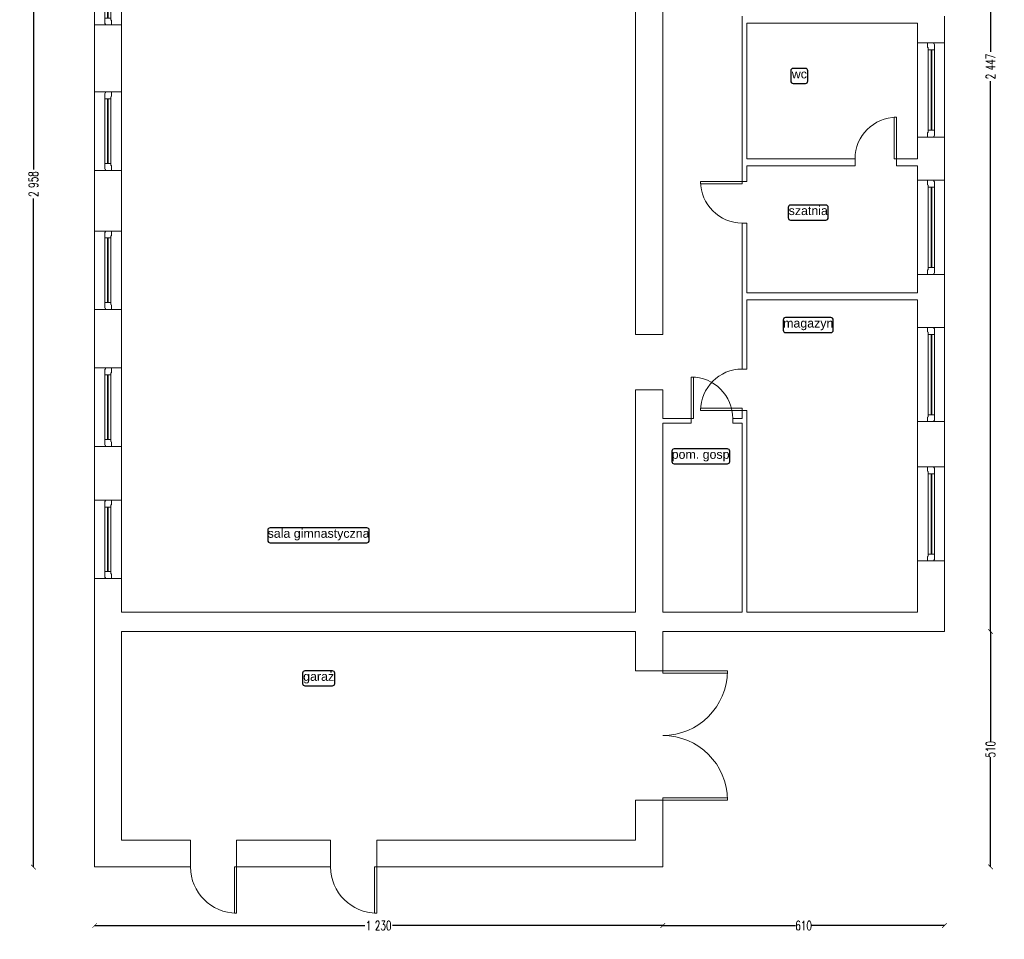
# Model space of a CAD drawing. Header units: centimetres. Extents: x -28146 to 19487, y -25160 to -2224.
# Tile 9 of 29: x -10358 to -8226, y -19790 to -17798. Entities that reach past the tile are written whole.
import ezdxf
from ezdxf.enums import TextEntityAlignment as Align

# ---------------------------------------------------------------- set-up
doc = ezdxf.new("R2010")
doc.units = ezdxf.units.CM
doc.header["$LTSCALE"] = 10
doc.linetypes.add('CONTINU', pattern=[0, 0])
for name, color, linetype, lineweight, true_color in [('IS_Okno_Drzwi', 7, 'Continuous', 9, 0x000000), ('IS_Room (Automatic)', 7, 'Continuous', 25, 0x000000), ('IS_Ściana1', 7, 'Continuous', 9, 0x000000)]:
    doc.layers.add(name, color=color, linetype=linetype, lineweight=lineweight, true_color=true_color)
doc.layers.add('Urzadzenia', color=7, linetype='CONTINU', lineweight=5)
doc.styles.add('Arial_____', font='arial.ttf')
doc.styles.add('styl1', font='simplex.shx', dxfattribs={"width": 0.7})
doc.dimstyles.new('100', dxfattribs={"dimtxt": 20, "dimasz": 10, "dimexe": 1.25, "dimexo": 0, "dimtad": 0, "dimdec": 1, "dimdsep": 46, "dimlunit": 6, "dimtxsty": 'styl1', "dimblk1": 'ARCHTICK', "dimblk2": 'ARCHTICK', "dimsah": 1, "dimcen": 5, "dimse1": 1, "dimse2": 1, "dimclrt": 256, "dimadec": 0, "dimazin": 0, "dimtfac": 1, "dimtdec": 1, "dimtmove": 0, "dimatfit": 3, "dimldrblk": 'ARCHTICK', "dimfxl": 1.25, "dimtolj": 1, "dimtzin": 0, "dimarcsym": 0})

# ---------------------------------------------------------------- blocks, each defined once
blk = doc.blocks.new('4_CoTo_OknoWScianie_2040_1120_580_150_0_15_0_0_ExportItem_1_50_0_False__87f71fa3-f148-4722-b574-2038bd8a55f3_ExportItem')
at = {"layer": 'IS_Okno_Drzwi', "lineweight": -2}
blk.add_lwpolyline([(-1.02, -0.075), (-0.925, -0.075), (-0.915, -0.065), (-0.915, -0.06), (-0.87, -0.06), (-0.87, 0.075), (-0.9875, 0.075), (-0.9975, 0.065), (-0.9975, 0.06), (-1.02, 0.06)], close=True, dxfattribs=at)
at = {"layer": 'IS_Okno_Drzwi', "lineweight": -2, "extrusion": (0, 0, -1)}
for points in [[(0.87, 0.075), (-0.87, 0.075), (-0.87, -0.06), (0.87, -0.06)], [(-1.02, -0.075), (-0.925, -0.075), (-0.915, -0.065), (-0.915, -0.06), (-0.87, -0.06), (-0.87, 0.075), (-0.9875, 0.075), (-0.9975, 0.065), (-0.9975, 0.06), (-1.02, 0.06)]]:
    blk.add_lwpolyline(points, close=True, dxfattribs=at)
at = {"layer": 'IS_Okno_Drzwi', "lineweight": -2, "extrusion": (0, 0, -1), "elevation": -0.001}
blk.add_lwpolyline([(0.87, 0.015), (-0.87, 0.015), (-0.87, 0), (0.87, 0)], close=True, dxfattribs=at)
blk = doc.blocks.new('4_CoTo_OknoWScianie_1700_2500_585_150_0_15_0_0_ExportItem_1_50_0_False__87f71fa3-f148-4722-b574-2038bd8a55f3_ExportItem')
at = {"layer": 'IS_Okno_Drzwi', "lineweight": -2}
blk.add_lwpolyline([(-0.85, -0.075), (-0.755, -0.075), (-0.745, -0.065), (-0.745, -0.06), (-0.7, -0.06), (-0.7, 0.075), (-0.8175, 0.075), (-0.8275, 0.065), (-0.8275, 0.06), (-0.85, 0.06)], close=True, dxfattribs=at)
at = {"layer": 'IS_Okno_Drzwi', "lineweight": -2, "extrusion": (0, 0, -1)}
for points in [[(0.7, 0.075), (-0.7, 0.075), (-0.7, -0.06), (0.7, -0.06)], [(-0.85, -0.075), (-0.755, -0.075), (-0.745, -0.065), (-0.745, -0.06), (-0.7, -0.06), (-0.7, 0.075), (-0.8175, 0.075), (-0.8275, 0.065), (-0.8275, 0.06), (-0.85, 0.06)]]:
    blk.add_lwpolyline(points, close=True, dxfattribs=at)
at = {"layer": 'IS_Okno_Drzwi', "lineweight": -2, "extrusion": (0, 0, -1), "elevation": -0.001}
blk.add_lwpolyline([(0.7, 0.015), (-0.7, 0.015), (-0.7, 0), (0.7, 0)], close=True, dxfattribs=at)
blk = doc.blocks.new('4_CoTo_DrzwiWScianie_900_2000_100_100_0_50_0_0_ExportItem_1_50_0_False__87f71fa3-f148-4722-b574-2038bd8a55f3_ExportItem')
at = {"layer": 'IS_Okno_Drzwi', "lineweight": -2, "extrusion": (0, 0, -1)}
blk.add_lwpolyline([(-0.45, 0.95), (-0.45, 0.05), (-0.4, 0.05), (-0.4, 0.95)], close=True, dxfattribs=at)
at = {"layer": 'IS_Okno_Drzwi', "lineweight": -2}
blk.add_arc((0.45, 0.05), 0.9, 90, 180, dxfattribs=at)
blk = doc.blocks.new('4_CoTo_DrzwiWScianie_900_2000_150_100_0_50_0_0_ExportItem_1_50_0_False__87f71fa3-f148-4722-b574-2038bd8a55f3_ExportItem')
at = {"layer": 'IS_Okno_Drzwi', "lineweight": -2, "extrusion": (0, 0, -1)}
blk.add_lwpolyline([(-0.45, 0.975), (-0.45, 0.075), (-0.4, 0.075), (-0.4, 0.975)], close=True, dxfattribs=at)
at = {"layer": 'IS_Okno_Drzwi', "lineweight": -2}
blk.add_arc((0.45, 0.075), 0.9, 90, 180, dxfattribs=at)
blk = doc.blocks.new('4_CoTo_DrzwiWScianie_2800_2000_587_100_0_50_0_0_ExportItem_2_50_0_False__87f71fa3-f148-4722-b574-2038bd8a55f3_ExportItem')
at = {"layer": 'IS_Okno_Drzwi', "lineweight": -2}
blk.add_lwpolyline([(-1.4, 1.6935), (-1.4, 0.2935), (-1.35, 0.2935), (-1.35, 1.6935)], close=True, dxfattribs=at)
at = {"layer": 'IS_Okno_Drzwi', "lineweight": -2, "extrusion": (0, 0, -1)}
blk.add_lwpolyline([(-1.4, 1.6935), (-1.4, 0.2935), (-1.35, 0.2935), (-1.35, 1.6935)], close=True, dxfattribs=at)
blk.add_arc((1.4, 0.2935), 1.4, 90, 180, dxfattribs=at)
at = {"layer": 'IS_Okno_Drzwi', "lineweight": -2}
blk.add_arc((1.4, 0.2935), 1.4, 90, 180, dxfattribs=at)
blk = doc.blocks.new('4_CoTo_DrzwiWScianie_1000_2000_580_100_0_50_0_0_ExportItem_1_50_0_False__87f71fa3-f148-4722-b574-2038bd8a55f3_ExportItem')
at = {"layer": 'IS_Okno_Drzwi', "lineweight": -2, "extrusion": (0, 0, -1)}
blk.add_lwpolyline([(-0.5, 1.29), (-0.5, 0.29), (-0.45, 0.29), (-0.45, 1.29)], close=True, dxfattribs=at)
at = {"layer": 'IS_Okno_Drzwi', "lineweight": -2}
blk.add_arc((0.5, 0.29), 1, 90, 180, dxfattribs=at)
blk = doc.blocks.new('_ARCHTICK')
at = {"color": 0, "linetype": 'ByBlock', "const_width": 0.15}
blk.add_lwpolyline([(-0.5, -0.5), (0.5, 0.5)], dxfattribs=at)
blk = doc.blocks.new('*D527')
at = {"layer": 'Defpoints', "color": 0}
for p in [(-8355.3, -16676.5), (-8355.3, -19123.5), (-8255.5, -19123.5)]:
    blk.add_point(p, dxfattribs=at)
at = {"layer": 'Urzadzenia', "color": 0, "lineweight": -2}
for p, q in [((-8255.5, -16676.5), (-8255.5, -17868.3)), ((-8255.5, -19123.5), (-8255.5, -17931.6))]:
    blk.add_line(p, q, dxfattribs=at)
at = {"layer": 'Urzadzenia', "color": 0, "lineweight": -2, "xscale": 10, "yscale": 10, "zscale": 10}
for p, rotation in [((-8255.5, -16676.5), 90), ((-8255.5, -19123.5), 270)]:
    blk.add_blockref('_ARCHTICK', p, dxfattribs=dict(at, rotation=rotation))
at = {"layer": 'Urzadzenia', "insert": (-8255.5, -17900), "char_height": 20, "attachment_point": 5, "rotation": 90, "style": 'styl1'}
blk.add_mtext('\\A1;2\xa0447', dxfattribs=at)
blk = doc.blocks.new('*D529')
at = {"layer": 'Defpoints', "color": 0}
for p in [(-8355.3, -19123.5), (-8965.3, -19633.5), (-8255.5, -19633.5)]:
    blk.add_point(p, dxfattribs=at)
at = {"layer": 'Urzadzenia', "color": 0, "lineweight": -2}
for p, q in [((-8255.5, -19123.5), (-8255.5, -19361.2)), ((-8255.5, -19633.5), (-8255.5, -19395.8))]:
    blk.add_line(p, q, dxfattribs=at)
at = {"layer": 'Urzadzenia', "color": 0, "lineweight": -2, "xscale": 10, "yscale": 10, "zscale": 10}
for p, rotation in [((-8255.5, -19123.5), 90), ((-8255.5, -19633.5), 270)]:
    blk.add_blockref('_ARCHTICK', p, dxfattribs=dict(at, rotation=rotation))
at = {"layer": 'Urzadzenia', "insert": (-8255.5, -19378.5), "char_height": 20, "attachment_point": 5, "rotation": 90, "style": 'styl1'}
blk.add_mtext('\\A1;510', dxfattribs=at)
blk = doc.blocks.new('*D530')
at = {"layer": 'Defpoints', "color": 0}
for p in [(-8965.3, -19123.5), (-8355.3, -19123.5), (-8965.3, -19760.3)]:
    blk.add_point(p, dxfattribs=at)
at = {"layer": 'Urzadzenia', "color": 0, "lineweight": -2}
for p, q in [((-8965.3, -19760.3), (-8677.6, -19760.3)), ((-8355.3, -19760.3), (-8643, -19760.3))]:
    blk.add_line(p, q, dxfattribs=at)
at = {"layer": 'Urzadzenia', "color": 0, "lineweight": -2, "xscale": 10, "yscale": 10, "zscale": 10, "rotation": 180}
blk.add_blockref('_ARCHTICK', (-8965.3, -19760.3), dxfattribs=at)
at = {"layer": 'Urzadzenia', "color": 0, "lineweight": -2, "xscale": 10, "yscale": 10, "zscale": 10}
blk.add_blockref('_ARCHTICK', (-8355.3, -19760.3), dxfattribs=at)
at = {"layer": 'Urzadzenia', "insert": (-8660.3, -19760.3), "char_height": 20, "attachment_point": 5, "style": 'styl1'}
blk.add_mtext('\\A1;610', dxfattribs=at)
blk = doc.blocks.new('*D531')
at = {"layer": 'Defpoints', "color": 0}
for p in [(-10195.3, -19633.5), (-8965.3, -19633.5), (-10195.3, -19760.3)]:
    blk.add_point(p, dxfattribs=at)
at = {"layer": 'Urzadzenia', "color": 0, "lineweight": -2}
for p, q in [((-10195.3, -19760.3), (-9610.6, -19760.3)), ((-8965.3, -19760.3), (-9550, -19760.3))]:
    blk.add_line(p, q, dxfattribs=at)
at = {"layer": 'Urzadzenia', "color": 0, "lineweight": -2, "xscale": 10, "yscale": 10, "zscale": 10, "rotation": 180}
blk.add_blockref('_ARCHTICK', (-10195.3, -19760.3), dxfattribs=at)
at = {"layer": 'Urzadzenia', "color": 0, "lineweight": -2, "xscale": 10, "yscale": 10, "zscale": 10}
blk.add_blockref('_ARCHTICK', (-8965.3, -19760.3), dxfattribs=at)
at = {"layer": 'Urzadzenia', "insert": (-9580.3, -19760.3), "char_height": 20, "attachment_point": 5, "style": 'styl1'}
blk.add_mtext('\\A1;1\xa0230', dxfattribs=at)
blk = doc.blocks.new('*D532')
at = {"layer": 'Defpoints', "color": 0}
for p in [(-10327.7, -16675.5), (-10195.3, -16675.5), (-10195.3, -19633.5)]:
    blk.add_point(p, dxfattribs=at)
at = {"layer": 'Urzadzenia', "color": 0, "lineweight": -2}
for p, q in [((-10327.7, -16675.5), (-10327.7, -18122.8)), ((-10327.7, -19633.5), (-10327.7, -18186.1))]:
    blk.add_line(p, q, dxfattribs=at)
at = {"layer": 'Urzadzenia', "color": 0, "lineweight": -2, "xscale": 10, "yscale": 10, "zscale": 10}
for p, rotation in [((-10327.7, -16675.5), 90), ((-10327.7, -19633.5), 270)]:
    blk.add_blockref('_ARCHTICK', p, dxfattribs=dict(at, rotation=rotation))
at = {"layer": 'Urzadzenia', "insert": (-10327.7, -18154.5), "char_height": 20, "attachment_point": 5, "rotation": 90, "style": 'styl1'}
blk.add_mtext('\\A1;2\xa0958', dxfattribs=at)

msp = doc.modelspace()

# ---------------------------------------------------------------- linework, layer by layer
at = {"layer": 'IS_Room (Automatic)'}
for points, elevation in [([(-8682.95, -17936.44), (-8656.07, -17936.44, 0.4142136), (-8651.07, -17931.44), (-8651.07, -17909.17, 0.4142136), (-8656.07, -17904.17), (-8682.95, -17904.17, 0.4142136), (-8687.95, -17909.17), (-8687.95, -17931.44, 0.4142136)], 20670.5), ([(-8688.59, -18232.37), (-8612.02, -18232.37, 0.4142136), (-8607.02, -18227.37), (-8607.02, -18205.11, 0.4142136), (-8612.02, -18200.11), (-8688.59, -18200.11, 0.4142136), (-8693.59, -18205.11), (-8693.59, -18227.37, 0.4142136)], 20670.4), ([(-8699.38, -18476.02), (-8601, -18476.02, 0.4142136), (-8596, -18471.02), (-8596, -18448.76, 0.4142136), (-8601, -18443.76), (-8699.38, -18443.76, 0.4142136), (-8704.38, -18448.76), (-8704.38, -18471.02, 0.4142136)], 20667), ([(-8940.55, -18760.23), (-8825.28, -18760.23, 0.4142136), (-8820.28, -18755.23), (-8820.28, -18732.94, 0.4142136), (-8825.28, -18727.94), (-8940.55, -18727.94, 0.4142136), (-8945.55, -18732.94), (-8945.55, -18755.23, 0.4142136)], 20667.1), ([(-9815.52, -18931.29), (-9605.66, -18931.29, 0.4142136), (-9600.66, -18926.29), (-9600.66, -18904, 0.4142136), (-9605.66, -18899), (-9815.52, -18899, 0.4142136), (-9820.52, -18904), (-9820.52, -18926.29, 0.4142136)], 20666.9), ([(-9739.88, -19241.08), (-9680.38, -19241.08, 0.4142136), (-9675.38, -19236.08), (-9675.38, -19213.81, 0.4142136), (-9680.38, -19208.81), (-9739.88, -19208.81, 0.4142136), (-9744.88, -19213.81), (-9744.88, -19236.08, 0.4142136)], 20666.8)]:
    msp.add_lwpolyline(points, format="xyb", close=True, dxfattribs=dict(at, elevation=elevation))
at = {"layer": 'IS_Ściana1'}
for p, q in [((-10195.29, -17809.98, 3205.3), (-10136.79, -17809.98, 3205.3)), ((-8355.29, -17848.67, 3205.3), (-8413.29, -17848.67, 3205.3)), ((-10195.29, -17954.85, 3205.3), (-10136.79, -17954.85, 3205.3)), ((-8355.29, -18052.67, 3205.3), (-8413.29, -18052.67, 3205.3)), ((-8548.89, -18114.76, 3205.3), (-8548.89, -18099.76, 3205.3)), ((-8458.89, -18114.76, 3205.3), (-8458.89, -18099.76, 3205.3)), ((-10195.29, -18124.85, 3205.3), (-10136.79, -18124.85, 3205.3)), ((-8783.29, -18148.95, 3205.3), (-8793.29, -18148.95, 3205.3)), ((-8355.29, -18146.32, 3205.3), (-8413.29, -18146.32, 3205.3)), ((-8783.29, -18238.95, 3205.3), (-8793.29, -18238.95, 3205.3)), ((-10195.29, -18256.13, 3205.3), (-10136.79, -18256.13, 3205.3)), ((-8355.29, -18350.32, 3205.3), (-8413.29, -18350.32, 3205.3)), ((-10195.29, -18426.13, 3205.3), (-10136.79, -18426.13, 3205.3)), ((-8965.29, -18479.98, 3205.3), (-9023.99, -18479.98, 3205.3)), ((-8355.29, -18464.95, 3205.3), (-8413.29, -18464.95, 3205.3)), ((-10195.29, -18552.8, 3205.3), (-10136.79, -18552.8, 3205.3)), ((-8783.29, -18555.06, 3205.3), (-8793.29, -18555.06, 3205.3)), ((-8965.29, -18599.98, 3205.3), (-9023.99, -18599.98, 3205.3)), ((-8783.29, -18645.06, 3205.3), (-8793.29, -18645.06, 3205.3)), ((-8903.55, -18672.45, 3205.3), (-8903.55, -18662.45, 3205.3)), ((-8813.55, -18672.45, 3205.3), (-8813.55, -18662.45, 3205.3)), ((-8355.29, -18668.95, 3205.3), (-8413.29, -18668.95, 3205.3)), ((-10195.29, -18722.8, 3205.3), (-10136.79, -18722.8, 3205.3)), ((-8355.29, -18766.71, 3205.3), (-8413.29, -18766.71, 3205.3)), ((-10195.29, -18838.9, 3205.3), (-10136.79, -18838.9, 3205.3)), ((-8355.29, -18970.71, 3205.3), (-8413.29, -18970.71, 3205.3)), ((-10195.29, -19008.9, 3205.3), (-10136.79, -19008.9, 3205.3)), ((-8965.29, -19208.71, 3205.3), (-9023.99, -19208.71, 3205.3)), ((-8965.29, -19488.71, 3205.3), (-9023.99, -19488.71, 3205.3)), ((-9987.77, -19633.46, 3205.3), (-9987.77, -19575.46, 3205.3)), ((-9887.77, -19633.46, 3205.3), (-9887.77, -19575.46, 3205.3)), ((-9684.26, -19633.46, 3205.3), (-9684.26, -19575.46, 3205.3)), ((-9584.26, -19633.46, 3205.3), (-9584.26, -19575.46, 3205.3))]:
    msp.add_line(p, q, dxfattribs=at)
at = {"layer": 'IS_Ściana1', "extrusion": (1, 0, 0)}
for points, elevation in [([(-18479.98, 3205.3), (-16718.46, 3205.3)], -9023.99), ([(-18479.98, 3205.3), (-16718.46, 3205.3)], -8965.29), ([(-17639.98, 3205.3), (-17809.98, 3205.3)], -10195.29), ([(-17639.98, 3205.3), (-17809.98, 3205.3)], -10136.79), ([(-17805.98, 3205.3), (-17790.98, 3205.3)], -8793.29), ([(-17805.98, 3205.3), (-17790.98, 3205.3)], -8355.29), ([(-17809.98, 3205.3), (-17954.85, 3205.3)], -10195.29), ([(-17809.98, 3205.3), (-17954.85, 3205.3)], -10136.79), ([(-18099.76, 3205.3), (-17805.98, 3205.3)], -8793.29), ([(-18099.76, 3205.3), (-17805.98, 3205.3)], -8783.29), ([(-17848.67, 3205.3), (-17805.98, 3205.3)], -8413.29), ([(-17848.67, 3205.3), (-17805.98, 3205.3)], -8355.29), ([(-18052.67, 3205.3), (-17848.67, 3205.3)], -8413.29), ([(-18052.67, 3205.3), (-17848.67, 3205.3)], -8355.29), ([(-17954.85, 3205.3), (-18124.85, 3205.3)], -10195.29), ([(-17954.85, 3205.3), (-18124.85, 3205.3)], -10136.79), ([(-18099.76, 3205.3), (-18052.67, 3205.3)], -8413.29), ([(-18099.76, 3205.3), (-18052.67, 3205.3)], -8355.29), ([(-18114.76, 3205.3), (-18099.76, 3205.3)], -8793.29), ([(-18148.95, 3205.3), (-18114.76, 3205.3)], -8793.29), ([(-18148.95, 3205.3), (-18114.76, 3205.3)], -8783.29), ([(-18146.32, 3205.3), (-18114.76, 3205.3)], -8413.29), ([(-18114.76, 3205.3), (-18099.76, 3205.3)], -8355.29), ([(-18146.32, 3205.3), (-18114.76, 3205.3)], -8355.29), ([(-18124.85, 3205.3), (-18256.13, 3205.3)], -10195.29), ([(-18124.85, 3205.3), (-18256.13, 3205.3)], -10136.79), ([(-18350.32, 3205.3), (-18146.32, 3205.3)], -8413.29), ([(-18350.32, 3205.3), (-18146.32, 3205.3)], -8355.29), ([(-18389.98, 3205.3), (-18238.95, 3205.3)], -8793.29), ([(-18389.98, 3205.3), (-18238.95, 3205.3)], -8783.29), ([(-18256.13, 3205.3), (-18426.13, 3205.3)], -10195.29), ([(-18256.13, 3205.3), (-18426.13, 3205.3)], -10136.79), ([(-18389.98, 3205.3), (-18350.32, 3205.3)], -8413.29), ([(-18389.98, 3205.3), (-18350.32, 3205.3)], -8355.29), ([(-18404.98, 3205.3), (-18389.98, 3205.3)], -8793.29), ([(-18404.98, 3205.3), (-18389.98, 3205.3)], -8355.29), ([(-18555.06, 3205.3), (-18404.98, 3205.3)], -8793.29), ([(-18555.06, 3205.3), (-18404.98, 3205.3)], -8783.29), ([(-18464.95, 3205.3), (-18404.98, 3205.3)], -8413.29), ([(-18464.95, 3205.3), (-18404.98, 3205.3)], -8355.29), ([(-18426.13, 3205.3), (-18552.8, 3205.3)], -10195.29), ([(-18426.13, 3205.3), (-18552.8, 3205.3)], -10136.79), ([(-18668.95, 3205.3), (-18464.95, 3205.3)], -8413.29), ([(-18668.95, 3205.3), (-18464.95, 3205.3)], -8355.29), ([(-18552.8, 3205.3), (-18722.8, 3205.3)], -10195.29), ([(-18552.8, 3205.3), (-18722.8, 3205.3)], -10136.79), ([(-18662.45, 3205.3), (-18599.98, 3205.3)], -9023.99), ([(-18662.45, 3205.3), (-18599.98, 3205.3)], -8965.29), ([(-18662.45, 3205.3), (-18645.06, 3205.3)], -8793.29), ([(-18662.45, 3205.3), (-18645.06, 3205.3)], -8783.29), ([(-18672.45, 3205.3), (-18662.45, 3205.3)], -9023.99), ([(-19081.46, 3205.3), (-18672.45, 3205.3)], -9023.99), ([(-19081.46, 3205.3), (-18672.45, 3205.3)], -8965.29), ([(-19081.46, 3205.3), (-18672.45, 3205.3)], -8793.29), ([(-18672.45, 3205.3), (-18662.45, 3205.3)], -8783.29), ([(-19081.46, 3205.3), (-18672.45, 3205.3)], -8783.29), ([(-18766.71, 3205.3), (-18668.95, 3205.3)], -8413.29), ([(-18766.71, 3205.3), (-18668.95, 3205.3)], -8355.29), ([(-18722.8, 3205.3), (-18838.9, 3205.3)], -10195.29), ([(-18722.8, 3205.3), (-18838.9, 3205.3)], -10136.79), ([(-18970.71, 3205.3), (-18766.71, 3205.3)], -8413.29), ([(-18970.71, 3205.3), (-18766.71, 3205.3)], -8355.29), ([(-18838.9, 3205.3), (-19008.9, 3205.3)], -10195.29), ([(-18838.9, 3205.3), (-19008.9, 3205.3)], -10136.79), ([(-19081.46, 3205.3), (-18970.71, 3205.3)], -8413.29), ([(-19123.46, 3205.3), (-18970.71, 3205.3)], -8355.29), ([(-19008.9, 3205.3), (-19123.46, 3205.3)], -10195.29), ([(-19008.9, 3205.3), (-19081.46, 3205.3)], -10136.79), ([(-19123.46, 3205.3), (-19633.46, 3205.3)], -10195.29), ([(-19123.46, 3205.3), (-19575.46, 3205.3)], -10137.29), ([(-19208.71, 3205.3), (-19123.46, 3205.3)], -9023.99), ([(-19208.71, 3205.3), (-19123.46, 3205.3)], -8965.29), ([(-19575.46, 3205.3), (-19488.71, 3205.3)], -9023.99), ([(-19633.46, 3205.3), (-19488.71, 3205.3)], -8965.29)]:
    msp.add_lwpolyline(points, dxfattribs=dict(at, elevation=elevation))
at = {"layer": 'IS_Ściana1', "elevation": 3205.3}
for points in [[(-8783.29, -17805.98), (-8413.29, -17805.98)], [(-8783.29, -18099.76), (-8548.89, -18099.76)], [(-8965.29, -18672.45), (-8903.55, -18672.45)], [(-8783.29, -19123.46), (-8413.29, -19123.46)]]:
    msp.add_lwpolyline(points, dxfattribs=at)
at = {"layer": 'IS_Ściana1', "extrusion": (0, 1, 0)}
for points, elevation in [([(8783.29, 3205.3), (8548.89, 3205.3)], -18114.76), ([(8458.89, 3205.3), (8413.29, 3205.3)], -18099.76), ([(8458.89, 3205.3), (8413.29, 3205.3)], -18114.76), ([(8783.29, 3205.3), (8413.29, 3205.3)], -18389.98), ([(8783.29, 3205.3), (8413.29, 3205.3)], -18404.98), ([(8965.29, 3205.3), (8903.55, 3205.3)], -18662.45), ([(8813.55, 3205.3), (8793.29, 3205.3)], -18662.45), ([(8813.55, 3205.3), (8793.29, 3205.3)], -18672.45), ([(10136.79, 3205.3), (9023.99, 3205.3)], -19081.46), ([(8965.29, 3205.3), (8793.29, 3205.3)], -19081.46), ([(8783.29, 3205.3), (8413.29, 3205.3)], -19081.46), ([(10137.29, 3205.3), (9023.99, 3205.3)], -19123.46), ([(8965.29, 3205.3), (8793.29, 3205.3)], -19123.46), ([(8793.29, 3205.3), (8783.29, 3205.3)], -19123.46), ([(8355.29, 3205.3), (8413.29, 3205.3)], -19123.46), ([(10137.29, 3205.3), (9987.77, 3205.3)], -19575.46), ([(9887.77, 3205.3), (9684.26, 3205.3)], -19575.46), ([(9584.26, 3205.3), (9023.99, 3205.3)], -19575.46), ([(10195.29, 3205.3), (10137.29, 3205.3)], -19633.46), ([(10137.29, 3205.3), (9987.77, 3205.3)], -19633.46), ([(9887.77, 3205.3), (9684.26, 3205.3)], -19633.46), ([(9584.26, 3205.3), (9023.99, 3205.3)], -19633.46), ([(8965.29, 3205.3), (9023.99, 3205.3)], -19633.46)]:
    msp.add_lwpolyline(points, dxfattribs=dict(at, elevation=elevation))

# ---------------------------------------------------------------- block references
at = {"layer": 'IS_Okno_Drzwi', "yscale": 100, "zscale": 100}
for name, p, xscale, rotation in [('4_CoTo_OknoWScianie_1700_2500_585_150_0_15_0_0_ExportItem_1_50_0_False__87f71fa3-f148-4722-b574-2038bd8a55f3_ExportItem', (-10166.04, -17724.98, 9852.6), -100, 89.99999999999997), ('4_CoTo_OknoWScianie_2040_1120_580_150_0_15_0_0_ExportItem_1_50_0_False__87f71fa3-f148-4722-b574-2038bd8a55f3_ExportItem', (-8384.29, -17950.67, 9851.8), -100, 270), ('4_CoTo_OknoWScianie_1700_2500_585_150_0_15_0_0_ExportItem_1_50_0_False__87f71fa3-f148-4722-b574-2038bd8a55f3_ExportItem', (-10166.04, -18039.85, 9852.5), -100, 89.99999999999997), ('4_CoTo_DrzwiWScianie_900_2000_100_100_0_50_0_0_ExportItem_1_50_0_False__87f71fa3-f148-4722-b574-2038bd8a55f3_ExportItem', (-8788.29, -18193.95, 9857), 100, 90), ('4_CoTo_OknoWScianie_2040_1120_580_150_0_15_0_0_ExportItem_1_50_0_False__87f71fa3-f148-4722-b574-2038bd8a55f3_ExportItem', (-8384.29, -18248.32, 9851.9), -100, 270), ('4_CoTo_OknoWScianie_1700_2500_585_150_0_15_0_0_ExportItem_1_50_0_False__87f71fa3-f148-4722-b574-2038bd8a55f3_ExportItem', (-10166.04, -18341.13, 9852.4), -100, 89.99999999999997), ('4_CoTo_OknoWScianie_2040_1120_580_150_0_15_0_0_ExportItem_1_50_0_False__87f71fa3-f148-4722-b574-2038bd8a55f3_ExportItem', (-8384.29, -18566.95, 9852), -100, 270), ('4_CoTo_OknoWScianie_1700_2500_585_150_0_15_0_0_ExportItem_1_50_0_False__87f71fa3-f148-4722-b574-2038bd8a55f3_ExportItem', (-10166.04, -18637.8, 9852.3), -100, 89.99999999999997), ('4_CoTo_DrzwiWScianie_900_2000_100_100_0_50_0_0_ExportItem_1_50_0_False__87f71fa3-f148-4722-b574-2038bd8a55f3_ExportItem', (-8788.29, -18600.06, 9856.9), -100, 89.99999999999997), ('4_CoTo_OknoWScianie_2040_1120_580_150_0_15_0_0_ExportItem_1_50_0_False__87f71fa3-f148-4722-b574-2038bd8a55f3_ExportItem', (-8384.29, -18868.71, 9852.1), -100, 270), ('4_CoTo_OknoWScianie_1700_2500_585_150_0_15_0_0_ExportItem_1_50_0_False__87f71fa3-f148-4722-b574-2038bd8a55f3_ExportItem', (-10166.04, -18923.9, 9852.2), -100, 89.99999999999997), ('4_CoTo_DrzwiWScianie_2800_2000_587_100_0_50_0_0_ExportItem_2_50_0_False__87f71fa3-f148-4722-b574-2038bd8a55f3_ExportItem', (-8994.64, -19348.71, 9863), -100, 270), ('4_CoTo_DrzwiWScianie_1000_2000_580_100_0_50_0_0_ExportItem_1_50_0_False__87f71fa3-f148-4722-b574-2038bd8a55f3_ExportItem', (-9937.77, -19604.46, 9863.1), -100, 180), ('4_CoTo_DrzwiWScianie_1000_2000_580_100_0_50_0_0_ExportItem_1_50_0_False__87f71fa3-f148-4722-b574-2038bd8a55f3_ExportItem', (-9634.26, -19604.46, 9863.2), -100, 180)]:
    msp.add_blockref(name, p, dxfattribs=dict(at, xscale=xscale, rotation=rotation))
for name, p, xscale in [('4_CoTo_DrzwiWScianie_900_2000_150_100_0_50_0_0_ExportItem_1_50_0_False__87f71fa3-f148-4722-b574-2038bd8a55f3_ExportItem', (-8503.89, -18107.26, 9857.2), 100), ('4_CoTo_DrzwiWScianie_900_2000_100_100_0_50_0_0_ExportItem_1_50_0_False__87f71fa3-f148-4722-b574-2038bd8a55f3_ExportItem', (-8858.55, -18667.45, 9856.8), -100)]:
    msp.add_blockref(name, p, dxfattribs=dict(at, xscale=xscale))

# ---------------------------------------------------------------- texts
at = {"layer": 'IS_Room (Automatic)', "style": 'Arial_____'}
for s, p in [('wc', (-8669.42, -17931.44, 20670.5)), ('szatnia', (-8650.15, -18227.37, 20670.4)), ('magazyn', (-8650.15, -18471.02, 20667)), ('pom. gosp', (-8883.26, -18755.23, 20667.1)), ('sala gimnastyczna', (-9710.43, -18926.29, 20666.9)), ('garaż', (-9710.27, -19236.08, 20666.8))]:
    msp.add_text(s, height=19.2, dxfattribs=at).set_placement(p, align=Align.BOTTOM_CENTER)

# ---------------------------------------------------------------- dimensions: what is measured, and where the dimension line sits
at = {"layer": 'Urzadzenia'}
for base, p1, p2, picture, middle in [((-10327.72, -16675.46), (-10195.29, -19633.46), (-10195.29, -16675.46, 3205.3), '*D532', (-10327.72, -18154.46)), ((-8255.51, -19123.46), (-8355.29, -16676.46), (-8355.29, -19123.46, 3205.3), '*D527', (-8255.51, -17899.96)), ((-8255.51, -19633.46), (-8355.29, -19123.46), (-8965.29, -19633.46, 3205.3), '*D529', (-8255.51, -19378.46))]:
    dim = msp.add_linear_dim(base=base, p1=p1, p2=p2, angle=90, dimstyle='100', dxfattribs=at)
    dim.commit()
    dim.dimension.update_dxf_attribs({"geometry": picture, "text_midpoint": middle})
for base, p1, p2, picture, middle in [((-8965.29, -19760.31), (-8355.29, -19123.46), (-8965.29, -19123.46, 3205.3), '*D530', (-8660.29, -19760.31)), ((-10195.29, -19760.31), (-8965.29, -19633.46), (-10195.29, -19633.46, 3205.3), '*D531', (-9580.29, -19760.31))]:
    dim = msp.add_linear_dim(base=base, p1=p1, p2=p2, dimstyle='100', dxfattribs=at)
    dim.commit()
    dim.dimension.update_dxf_attribs({"geometry": picture, "text_midpoint": middle})

doc.saveas('drawing.dxf')
